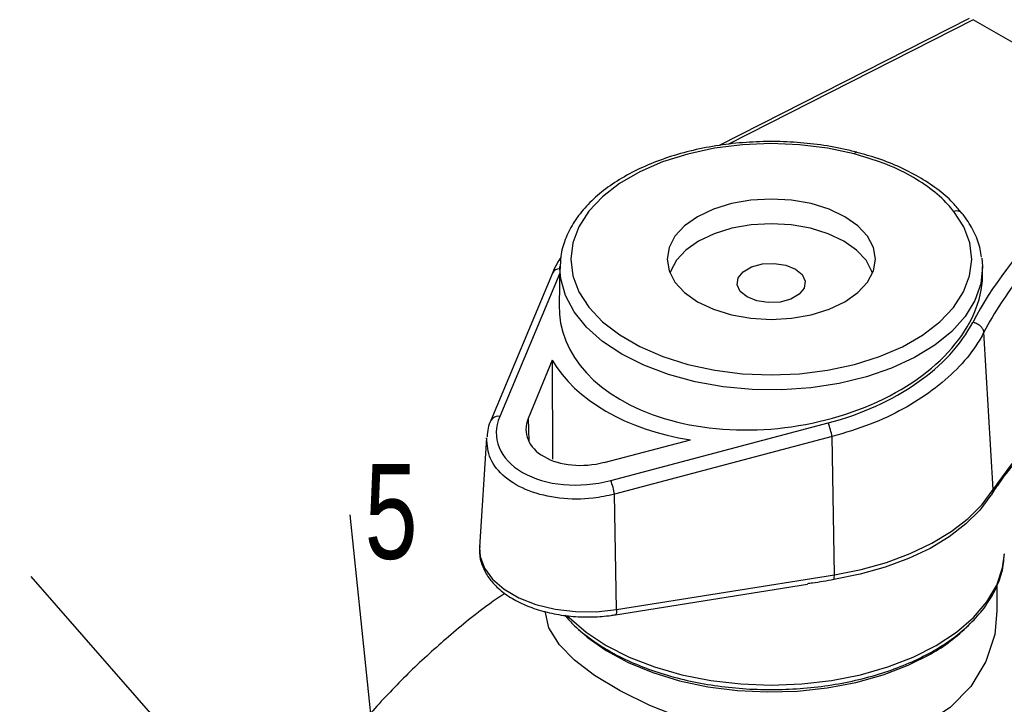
# Model space of a CAD drawing. Header units: millimetres. Extents: x 0 to 420, y 0 to 297.
# Tile 11 of 14: x 341 to 377, y 147 to 172. Entities that reach past the tile are written whole.
import ezdxf

# ---------------------------------------------------------------- set-up
doc = ezdxf.new("R2010")
doc.units = ezdxf.units.MM
doc.styles.add('SLDTEXTSTYLE0', font='TXT', dxfattribs={"width": 0.75})
doc.dimstyles.new('SLDDIMSTYLE4', dxfattribs={"dimtxt": 0.18, "dimasz": 3.302, "dimexe": 0, "dimexo": 0.0625, "dimgap": 0, "dimtad": 0, "dimtih": 1, "dimtoh": 1, "dimdec": 0, "dimrnd": 1e-09, "dimzin": 0, "dimdsep": 46, "dimtxsty": 'Standard', "dimsah": 1, "dimcen": 0.09, "dimadec": 0, "dimazin": 0, "dimtfac": 3.302, "dimtdec": 0, "dimtofl": 0, "dimtmove": 0, "dimatfit": 3, "dimfxl": 0, "dimfrac": 2, "dimtolj": 1, "dimtzin": 0, "dimarcsym": 0})

# ---------------------------------------------------------------- blocks, each defined once
blk = doc.blocks.new('SW_NOTE_0_8')
at = {"color": 0, "linetype": 'Continuous', "lineweight": 0, "insert": (0.528, 1.873), "char_height": 3.5, "attachment_point": 1, "style": 'SLDTEXTSTYLE0'}
blk.add_mtext('5', dxfattribs=at)

msp = doc.modelspace()

# ---------------------------------------------------------------- hatches: boundary and pattern name
at = {"linetype": 'Continuous', "lineweight": 18}
h = msp.add_hatch(dxfattribs=at)
h.set_pattern_fill('ANSI31', style=0)
edge = h.paths.add_edge_path(flags=0)
edge.add_line((274.133, 178.592), (274.133, 179.917))
edge.add_line((274.133, 179.917), (271.133, 179.917))
edge.add_line((271.133, 179.917), (271.133, 178.592))
edge.add_line((271.133, 178.592), (268.633, 178.592))
edge.add_line((268.633, 178.592), (268.633, 179.917))
edge.add_line((268.633, 179.917), (265.633, 179.917))
edge.add_line((265.633, 179.917), (265.633, 178.592))
edge.add_line((265.633, 178.592), (263.133, 178.592))
edge.add_line((263.133, 178.592), (263.133, 179.917))
edge.add_line((263.133, 179.917), (260.133, 179.917))
edge.add_line((260.133, 179.917), (260.133, 178.592))
edge.add_line((260.133, 178.592), (257.233, 178.592))
edge.add_line((257.233, 178.592), (257.233, 177.587))
edge.add_line((257.233, 177.587), (257.333, 177.587))
edge.add_line((257.333, 177.587), (257.333, 177.552))
edge.add_line((257.333, 177.552), (257.233, 177.552))
edge.add_line((257.233, 177.552), (257.233, 173.717))
edge.add_arc((257.733, 173.717), 0.5, 180, 270)
edge.add_line((257.733, 173.217), (275.133, 173.217))
edge.add_line((275.133, 173.217), (275.133, 172.217))
edge.add_line((275.133, 172.217), (276.633, 172.217))
edge.add_arc((300.983, 241.578), 73.511, 250.65589, 289.34411)
edge.add_line((325.333, 172.217), (326.833, 172.217))
edge.add_line((326.833, 172.217), (326.833, 173.217))
edge.add_line((326.833, 173.217), (344.233, 173.217))
edge.add_arc((344.233, 173.717), 0.5, 270, 360)
edge.add_line((344.733, 173.717), (344.733, 178.592))
edge.add_line((344.733, 178.592), (341.833, 178.592))
edge.add_line((341.833, 178.592), (341.833, 179.917))
edge.add_line((341.833, 179.917), (338.833, 179.917))
edge.add_line((338.833, 179.917), (338.833, 178.592))
edge.add_line((338.833, 178.592), (336.333, 178.592))
edge.add_line((336.333, 178.592), (336.333, 179.917))
edge.add_line((336.333, 179.917), (333.333, 179.917))
edge.add_line((333.333, 179.917), (333.333, 178.592))
edge.add_line((333.333, 178.592), (330.833, 178.592))
edge.add_line((330.833, 178.592), (330.833, 179.917))
edge.add_line((330.833, 179.917), (327.833, 179.917))
edge.add_line((327.833, 179.917), (327.833, 178.592))
edge.add_line((327.833, 178.592), (322.333, 178.592))
edge.add_line((322.333, 178.592), (322.333, 182.067))
edge.add_line((322.333, 182.067), (325.633, 182.067))
edge.add_line((325.633, 182.067), (325.633, 184.468))
edge.add_line((325.633, 184.468), (325.013, 184.468))
edge.add_line((325.013, 184.468), (325.013, 185.16))
edge.add_line((325.013, 185.16), (316.313, 185.16))
edge.add_line((316.313, 185.16), (316.313, 182.53))
edge.add_line((316.313, 182.53), (313.163, 182.53))
edge.add_line((313.163, 182.53), (313.163, 180.53))
edge.add_line((313.163, 180.53), (312.533, 180.53))
edge.add_arc((300.983, 222.423), 43.456, 270, 285.4137, ccw=False)
edge.add_arc((300.983, 205.109), 26.142, 242.3051, 270, ccw=False)
edge.add_line((288.833, 181.962), (288.833, 178.742))
edge.add_line((288.833, 178.742), (282.483, 178.742))
edge.add_line((282.483, 178.742), (282.483, 185.242))
edge.add_line((282.483, 185.242), (273.733, 185.242))
edge.add_line((273.733, 185.242), (273.733, 185.217))
edge.add_line((273.733, 185.217), (276.333, 185.217))
edge.add_line((276.333, 185.217), (276.333, 182.067))
edge.add_line((276.333, 182.067), (279.633, 182.067))
edge.add_line((279.633, 182.067), (279.633, 178.592))
edge.add_line((279.633, 178.592), (274.133, 178.592))

# ---------------------------------------------------------------- linework, layer by layer
at = {"color": 7, "linetype": 'Continuous', "lineweight": 25}
for p, q in [((375.495, 172.321), (366.279, 167.629)), ((382.805, 168.134), (375.643, 172.268)), ((375.964, 163.482), (375.988, 163.177)), ((360.143, 162.933), (357.864, 157.499)), ((360.416, 163.177), (360.385, 161.761)), ((360.415, 163.102), (360.416, 163.177)), ((375.992, 162.987), (375.988, 163.177)), ((376.385, 154.952), (376.04, 160.749)), ((376.04, 160.749), (376.04, 160.749)), ((360.124, 159.727), (359.247, 157.569)), ((360.124, 159.727), (360.136, 156.077)), ((362.286, 155.285), (370.299, 157.408)), ((357.711, 156.859), (357.452, 152.828)), ((362.042, 155.955), (365.228, 156.781)), ((370.444, 156.902), (362.431, 154.778)), ((370.528, 151.812), (370.444, 156.902)), ((362.501, 150.526), (362.431, 154.778)), ((362.501, 150.526), (370.528, 151.812)), ((362.458, 150.336), (369.534, 151.47)), ((376.527, 150.483), (376.527, 151.442))]:
    msp.add_line(p, q, dxfattribs=at)
at = {"color": 8, "linetype": 'Continuous', "lineweight": 25}
for p, q in [((375.643, 172.268), (366.625, 167.677)), ((360.41, 162.929), (358.195, 157.646)), ((359.247, 157.569), (359.264, 156.74))]:
    msp.add_line(p, q, dxfattribs=at)
at = {"color": 7, "linetype": 'Continuous', "lineweight": 25, "flags": 128}
for points in [[(371.259, 167.325), (370.271, 167.536), (369.241, 167.664), (368.191, 167.707), (367.14, 167.662), (366.111, 167.532), (365.125, 167.319), (364.201, 167.027), (363.359, 166.662), (362.615, 166.232), (361.984, 165.745), (361.48, 165.211), (361.113, 164.641), (360.89, 164.047), (360.815, 163.44), (360.891, 162.834), (361.115, 162.24), (361.483, 161.67), (361.988, 161.136), (362.619, 160.65), (363.364, 160.22), (364.207, 159.855), (365.132, 159.564), (366.118, 159.351), (367.148, 159.222), (368.198, 159.178), (369.249, 159.221), (370.278, 159.35), (371.265, 159.562), (372.19, 159.853), (373.034, 160.217), (373.779, 160.646), (374.412, 161.133), (374.917, 161.666), (375.287, 162.236), (375.512, 162.829), (375.589, 163.436), (375.515, 164.042), (375.293, 164.637), (374.927, 165.207)], [(365.487, 161.875), (366.069, 161.599), (366.732, 161.394), (367.453, 161.268), (368.202, 161.226), (368.951, 161.268), (369.671, 161.394), (370.335, 161.599), (370.917, 161.875), (371.395, 162.211), (371.75, 162.594), (371.968, 163.01), (372.042, 163.442), (371.968, 163.875), (371.75, 164.291), (371.395, 164.674), (370.917, 165.01), (370.335, 165.286), (369.671, 165.49), (368.951, 165.617), (368.202, 165.659), (367.453, 165.617), (366.732, 165.49), (366.069, 165.286), (365.487, 165.01), (365.009, 164.674), (364.654, 164.291), (364.436, 163.875), (364.362, 163.442), (364.436, 163.01), (364.654, 162.594), (365.009, 162.211), (365.487, 161.875)], [(371.935, 162.923), (371.913, 162.992), (371.698, 163.402), (371.348, 163.779), (370.877, 164.11), (370.304, 164.382), (369.65, 164.584), (368.94, 164.708), (368.202, 164.75), (367.464, 164.708), (366.754, 164.584), (366.1, 164.382), (365.526, 164.11), (365.056, 163.779), (364.706, 163.402), (364.491, 162.992), (364.469, 162.923)], [(367.311, 162.051), (367.06, 162.258), (366.947, 162.502), (366.985, 162.754), (367.17, 162.983), (367.479, 163.162), (367.876, 163.268), (368.312, 163.29), (368.734, 163.225), (369.093, 163.08), (369.344, 162.873), (369.457, 162.629), (369.419, 162.378), (369.234, 162.149), (368.925, 161.97), (368.528, 161.863), (368.092, 161.841), (367.669, 161.907), (367.311, 162.051)], [(370.528, 151.812), (371.51, 152.007), (372.444, 152.267), (373.318, 152.59), (374.119, 152.971), (374.835, 153.404), (375.458, 153.883), (375.977, 154.401), (376.385, 154.952)], [(376.296, 154.741), (375.892, 154.197), (375.378, 153.684), (374.763, 153.21), (374.054, 152.782), (373.262, 152.405), (372.397, 152.086), (371.473, 151.828), (370.503, 151.636)], [(376.514, 150.484), (376.441, 149.613), (376.115, 148.611), (375.555, 147.69), (374.794, 146.918), (373.845, 146.298), (372.808, 145.879), (371.66, 145.62), (370.425, 145.52), (369.141, 145.564), (367.752, 145.753), (366.373, 146.066), (365.009, 146.491), (363.732, 146.996), (362.633, 147.533), (361.686, 148.102), (360.949, 148.661), (360.395, 149.224), (360.01, 149.851), (359.877, 150.473), (359.877, 150.473)], [(361.048, 149.838), (361.418, 149.511), (362.122, 149.014), (362.934, 148.575), (363.84, 148.203), (364.824, 147.904), (365.869, 147.683), (366.955, 147.545), (368.063, 147.491), (369.173, 147.524), (370.267, 147.641), (371.323, 147.841), (372.324, 148.121), (373.251, 148.476), (374.089, 148.898)]]:
    msp.add_lwpolyline(points, dxfattribs=at)
at = {"color": 8, "linetype": 'Continuous', "lineweight": 25, "flags": 128}
for points in [[(371.36, 167.385), (371.35, 167.386), (371.321, 167.38), (371.29, 167.359), (371.259, 167.325)], [(375.988, 163.177), (375.988, 163.163), (375.923, 162.539), (375.709, 161.926), (375.349, 161.337), (374.851, 160.782), (374.225, 160.272), (373.482, 159.817), (372.637, 159.427), (371.707, 159.107), (370.708, 158.865), (369.662, 158.706), (368.587, 158.632), (367.504, 158.644), (366.435, 158.743), (365.401, 158.927), (364.42, 159.192), (363.513, 159.533), (362.696, 159.943), (361.985, 160.414), (361.395, 160.938), (360.936, 161.504), (360.618, 162.102), (360.446, 162.719), (360.415, 163.102)], [(357.452, 152.828), (357.475, 152.483), (357.633, 152.051), (357.932, 151.645), (358.359, 151.279), (358.9, 150.967), (359.533, 150.721), (360.237, 150.548), (360.984, 150.457), (361.749, 150.449), (362.501, 150.526)], [(360.684, 150.302), (360.754, 150.231), (361.379, 149.691), (362.121, 149.202), (362.967, 148.774), (363.902, 148.413), (364.911, 148.126), (365.976, 147.918), (367.079, 147.791), (368.202, 147.748), (369.324, 147.791), (370.428, 147.918), (371.493, 148.126), (372.502, 148.413), (373.437, 148.774), (374.283, 149.202), (375.025, 149.691), (375.65, 150.231), (376.147, 150.813), (376.509, 151.428), (376.728, 152.065), (376.799, 152.577)], [(362.501, 150.526), (362.5, 150.462), (362.495, 150.409), (362.485, 150.37), (362.472, 150.345), (362.458, 150.336)]]:
    msp.add_lwpolyline(points, dxfattribs=at)
at = {"color": 8, "linetype": 'Continuous', "lineweight": 25}
for centre, radius, start, end in [((375.024, 164.932), 0.292, 42.164, 109.5401), ((360.399, 162.791), 0.293, 87.1127, 150.8716), ((358.131, 157.345), 0.308, 77.9841, 149.9034), ((376.135, 154.933), 0.251, 328.4164, 4.3556)]:
    msp.add_arc(centre, radius, start, end, dxfattribs=at)
at = {"color": 7, "linetype": 'Continuous', "lineweight": 25}
for centre, radius, start, end in [((386.671, 148.215), 12.296, 125.3249, 146.7782), ((368.299, 156.562), 2.171, 8.9948, 22.9364), ((360.286, 154.439), 2.171, 8.9948, 22.9364), ((376.146, 154.929), 0.24, 308.6059, 327.822), ((370.163, 151.775), 0.367, 337.6718, 5.7867), ((371.125, 154.213), 6.085, 299.1493, 315.473)]:
    msp.add_arc(centre, radius, start, end, dxfattribs=at)
for centre, major_axis, ratio, start_param, end_param in [((379.708, 174.017), (4.074, 1.739), 0.060265, 3.170023, 3.186783), ((395.829, 157.98), (21.362, 2.92), 0.648837, 2.134829, 2.710949), ((368.189, 162.302), (7.774, 1.062), 0.648839, 3.039104, 6.208735), ((368.124, 162.254), (7.922, 1.083), 0.648837, 4.900954, 5.856349), ((368.187, 162.301), (8.556, 1.169), 0.648839, 3.404947, 4.27214), ((361.38, 157.303), (3.298, 0.451), 0.648837, 2.776078, 4.900954), ((361.439, 157.346), (2.265, 0.31), 0.648839, 2.784385, 4.892702)]:
    msp.add_ellipse(centre, major_axis=major_axis, ratio=ratio, start_param=start_param, end_param=end_param, dxfattribs=at)
for points, knots in [([(371.36, 167.385), (371.197, 167.425), (370.723, 167.543), (369.905, 167.681), (368.908, 167.774), (367.899, 167.789), (366.895, 167.728), (365.912, 167.59), (364.967, 167.379), (364.075, 167.096), (363.25, 166.745), (362.505, 166.331), (361.855, 165.859), (361.312, 165.336), (360.886, 164.77), (360.592, 164.172), (360.431, 163.608), (360.429, 163.246), (360.428, 163.094)], [0, 0, 0, 0, 0.0346325, 0.1002135, 0.1657665, 0.2312922, 0.2968236, 0.3623862, 0.428013, 0.493739, 0.5595952, 0.6255993, 0.6917354, 0.7578791, 0.823747, 0.8889363, 0.9530884, 1, 1, 1, 1]), ([(383.073, 167.656), (382.865, 167.532), (381.824, 166.912), (380.095, 165.672), (378.145, 163.837), (376.841, 162.163), (376.229, 161.114), (376.04, 160.749), (376.04, 160.749)], [0, 0, 0, 0, 0.065539, 0.328387, 0.594297, 0.860204, 0.999999, 1, 1, 1, 1]), ([(374.927, 165.207), (374.856, 165.292), (374.611, 165.589), (374.074, 166.063), (373.231, 166.598), (372.281, 167.027), (371.575, 167.232), (371.259, 167.325)], [0, 0, 0, 0, 0.092418, 0.322585, 0.552702, 0.799616, 1, 1, 1, 1]), ([(375.226, 165.123), (375.137, 165.239), (374.905, 165.541), (374.397, 165.98), (373.736, 166.437), (372.976, 166.831), (372.183, 167.152), (371.62, 167.308), (371.357, 167.381)], [0, 0, 0, 0, 0.113403, 0.295805, 0.479257, 0.661422, 0.842022, 1, 1, 1, 1]), ([(375.945, 163.512), (375.934, 163.612), (375.902, 163.915), (375.708, 164.408), (375.46, 164.841), (375.282, 165.075), (375.241, 165.128)], [0, 0, 0, 0, 0.1762454, 0.5334393, 0.8939916, 1, 1, 1, 1]), ([(360.446, 163.51), (360.399, 163.437), (360.277, 163.249), (360.194, 163.053), (360.143, 162.933)], [0, 0, 0, 0, 0.390739, 1, 1, 1, 1]), ([(376.04, 160.749), (376.032, 160.784), (376.015, 160.853), (375.94, 160.954), (375.836, 161.038), (375.738, 161.084), (375.667, 161.105), (375.639, 161.11), (375.626, 161.112)], [0, 0, 0, 0, 0.213957, 0.427913, 0.64187, 0.855827, 0.934403, 1, 1, 1, 1]), ([(376.04, 160.749), (375.945, 160.581), (375.68, 160.111), (375.067, 159.38), (374.167, 158.594), (373.086, 157.91), (371.846, 157.318), (370.921, 157.043), (370.444, 156.902)], [0, 0, 0, 0, 0.099716, 0.277571, 0.455428, 0.633279, 0.811128, 1, 1, 1, 1]), ([(376.335, 154.779), (376.433, 154.93), (376.719, 155.369), (377.284, 156.079), (378.069, 156.894), (378.84, 157.569), (379.367, 157.961), (379.563, 158.107)], [0, 0, 0, 0, 0.126739, 0.370443, 0.613648, 0.856381, 1, 1, 1, 1]), ([(357.864, 157.499), (357.828, 157.407), (357.751, 157.211), (357.737, 157.007), (357.729, 156.899)], [0, 0, 0, 0, 0.4709033, 1, 1, 1, 1]), ([(357.47, 152.875), (357.461, 152.826), (357.425, 152.627), (357.498, 152.271), (357.681, 151.839), (357.989, 151.441), (358.404, 151.085), (358.923, 150.778), (359.528, 150.534), (360.195, 150.361), (360.902, 150.264), (361.613, 150.246), (362.133, 150.287), (362.405, 150.328), (362.458, 150.336)], [0, 0, 0, 0, 0.029176, 0.119663, 0.209511, 0.301202, 0.396077, 0.493389, 0.591647, 0.689778, 0.787655, 0.885384, 0.978052, 1, 1, 1, 1]), ([(360.593, 150.32), (360.709, 150.188), (360.992, 149.868), (361.568, 149.411), (362.294, 148.949), (363.115, 148.547), (364.011, 148.207), (364.97, 147.937), (365.977, 147.738), (367.017, 147.615), (368.074, 147.567), (369.134, 147.596), (370.179, 147.702), (371.195, 147.882), (372.167, 148.136), (373.08, 148.459), (373.921, 148.847), (374.677, 149.297), (375.335, 149.803), (375.885, 150.358), (376.317, 150.954), (376.613, 151.58), (376.772, 152.122), (376.779, 152.452), (376.782, 152.564)], [0, 0, 0, 0, 0.032745, 0.079674, 0.126878, 0.174183, 0.221469, 0.268707, 0.315893, 0.363038, 0.410159, 0.457275, 0.504403, 0.551561, 0.598767, 0.646043, 0.693405, 0.740856, 0.788379, 0.835875, 0.883163, 0.929998, 0.976175, 1, 1, 1, 1]), ([(370.503, 151.636), (370.244, 151.585), (369.925, 151.522), (369.596, 151.488), (369.533, 151.482)], [0, 0, 0, 0, 0.8084721, 1, 1, 1, 1]), ([(358.383, 151.125), (358.194, 150.996), (357.473, 150.503), (356.305, 149.544), (354.888, 148.265), (353.59, 146.9), (352.731, 145.922), (352.335, 145.384), (352.304, 145.342)], [0, 0, 0, 0, 0.081114, 0.309403, 0.535638, 0.759602, 0.981037, 1, 1, 1, 1])]:
    msp.add_open_spline(points, degree=3, knots=knots, dxfattribs=at)
at = {"color": 8, "linetype": 'Continuous', "lineweight": 25}
msp.add_open_spline([(362.431, 154.778), (362.169, 154.723), (361.501, 154.583), (360.383, 154.593), (359.238, 154.864), (358.347, 155.38), (357.775, 156.069), (357.735, 156.598), (357.715, 156.859)], degree=3, knots=[0, 0, 0, 0, 0.115087, 0.293771, 0.472259, 0.649641, 0.826568, 1, 1, 1, 1], dxfattribs=at)

# ---------------------------------------------------------------- block references
at = {"color": 7, "linetype": 'Continuous', "lineweight": 0}
msp.add_blockref('SW_NOTE_0_8', (352.691, 154.025), dxfattribs=at)

# ---------------------------------------------------------------- leaders
for points in [[(354.197, 139.51), (352.691, 154.025)], [(349.834, 141.56), (340.928, 151.745)]]:
    msp.add_leader(points, dimstyle='SLDDIMSTYLE4', dxfattribs=at)

doc.saveas('drawing.dxf')
